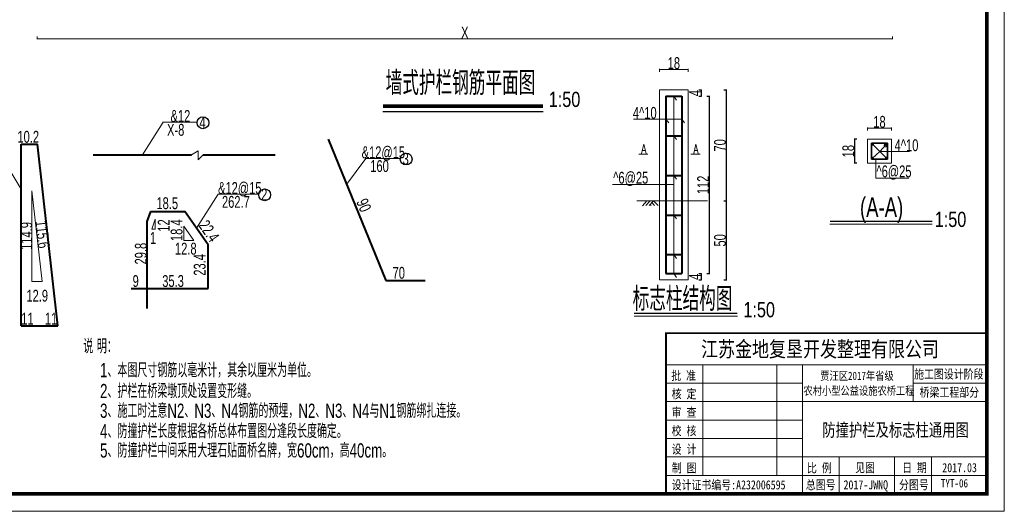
# Model space of a CAD drawing. Header units: inches. Extents: x 458935 to 468251, y 259207 to 260536.
# Tile 13 of 16: x 467008 to 468251, y 259207 to 259828. Entities that reach past the tile are written whole.
import ezdxf

# ---------------------------------------------------------------- set-up
doc = ezdxf.new("R2010")
doc.units = ezdxf.units.IN
doc.header["$MEASUREMENT"] = 0
doc.layers.get('0').update_dxf_attribs({"lineweight": 15})
for name, color, linetype in [('1', 7, 'Continuous'), ('2', 7, 'Continuous'), ('LOCKUP', 7, 'Continuous'), ('PUB_DIM', 3, 'Continuous')]:
    doc.layers.add(name, color=color, linetype=linetype)
for name, color, linetype, lineweight in [('BM1', 7, 'Continuous', 15), ('文字', 7, 'Continuous', 20), ('标注', 255, 'Continuous', 25), ('粗实线', 7, 'Continuous', 35), ('粗线', 1, 'Continuous', 40), ('细实线', 4, 'Continuous', 25), ('说明', 7, 'Continuous', 15)]:
    doc.layers.add(name, color=color, linetype=linetype, lineweight=lineweight)
doc.styles.add('3', font='txt.shx', dxfattribs={"width": 0.8, "height": 3, "bigfont": 'hztxt.shx'})
doc.styles.add('hz-e', font='hztxt_e.shx', dxfattribs={"width": 0.6, "height": 330, "bigfont": 'hztxt.shx'})
doc.styles.add('HZTXT', font='hztxt_e.shx', dxfattribs={"width": 0.75, "bigfont": 'hztxt.shx'})
doc.styles.get("Standard").update_dxf_attribs({"font": 'hztxt_e.shx', "width": 0.7, "bigfont": 'hztxt.shx'})
doc.styles.add('图框', font='SIMFANG.TTF', dxfattribs={"width": 0.8, "height": 4})
doc.dimstyles.new('ISO-100', dxfattribs={"dimscale": 5, "dimtxt": 10, "dimasz": 2, "dimexe": 1.25, "dimexo": 0.625, "dimtad": 1, "dimdsep": 46, "dimtxsty": 'Standard', "dimblk": 'ARCHTICK', "dimcen": 2.5, "dimclrd": 256, "dimadec": 0, "dimazin": 0, "dimtfac": 1, "dimtix": 1, "dimtmove": 0, "dimatfit": 3, "dimfxl": 6, "dimfxlon": 1, "dimarcsym": 0})

# ---------------------------------------------------------------- blocks, each defined once
blk = doc.blocks.new('_ArchTick')
at = {"color": 0, "linetype": 'ByBlock', "const_width": 0.15}
blk.add_lwpolyline([(-0.5, -0.5), (0.5, 0.5)], dxfattribs=at)
blk = doc.blocks.new('*D103')
at = {"layer": '细实线', "color": 0, "lineweight": -2}
for p, q in [((467896.8, 259739.7), (467900.4, 259739.7)), ((467896.8, 259599.7), (467900.4, 259599.7))]:
    blk.add_line(p, q, dxfattribs=at)
at = {"layer": '细实线', "lineweight": -2}
blk.add_line((467899.8, 259739.7), (467899.8, 259599.7), dxfattribs=at)
for p, rotation in [((467899.8, 259739.7), 90), ((467899.8, 259599.7), 270)]:
    blk.add_blockref('_ArchTick', p, dxfattribs=dict(at, rotation=rotation))
at = {"layer": '细实线', "color": 0, "insert": (467892, 259669.7), "char_height": 15, "attachment_point": 5, "rotation": 90}
blk.add_mtext('70', dxfattribs=at)
blk = doc.blocks.new('*D104')
at = {"layer": '细实线', "color": 0, "lineweight": -2}
for p, q in [((467896.8, 259599.7), (467900.4, 259599.7)), ((467896.8, 259499.7), (467900.4, 259499.7))]:
    blk.add_line(p, q, dxfattribs=at)
at = {"layer": '细实线', "lineweight": -2}
blk.add_line((467899.8, 259599.7), (467899.8, 259499.7), dxfattribs=at)
for p, rotation in [((467899.8, 259599.7), 90), ((467899.8, 259499.7), 270)]:
    blk.add_blockref('_ArchTick', p, dxfattribs=dict(at, rotation=rotation))
at = {"layer": '细实线', "color": 0, "insert": (467892, 259549.7), "char_height": 15, "attachment_point": 5, "rotation": 90}
blk.add_mtext('50', dxfattribs=at)
blk = doc.blocks.new('*D106')
at = {"layer": '细实线', "color": 0, "lineweight": -2}
for p, q in [((468064.8, 259677.4), (468061.2, 259677.4)), ((468064.8, 259647.4), (468061.2, 259647.4))]:
    blk.add_line(p, q, dxfattribs=at)
at = {"layer": '细实线', "lineweight": -2}
blk.add_line((468061.8, 259677.4), (468061.8, 259647.4), dxfattribs=at)
for p, rotation in [((468061.8, 259677.4), 90), ((468061.8, 259647.4), 270)]:
    blk.add_blockref('_ArchTick', p, dxfattribs=dict(at, rotation=rotation))
at = {"layer": '细实线', "color": 0, "insert": (468054, 259662.4), "char_height": 15, "attachment_point": 5, "rotation": 90}
blk.add_mtext('18', dxfattribs=at)
blk = doc.blocks.new('*D156')
at = {"layer": '细实线', "color": 0, "lineweight": -2}
for p, q in [((467865, 259739.7), (467868.6, 259739.7)), ((467865, 259731.7), (467868.6, 259731.7))]:
    blk.add_line(p, q, dxfattribs=at)
at = {"layer": '细实线', "lineweight": -2}
blk.add_line((467868, 259739.7), (467868, 259731.7), dxfattribs=at)
for p, rotation in [((467868, 259739.7), 90), ((467868, 259731.7), 270)]:
    blk.add_blockref('_ArchTick', p, dxfattribs=dict(at, rotation=rotation))
at = {"layer": '细实线', "color": 0, "insert": (467860.2, 259735.7), "char_height": 15, "attachment_point": 5, "rotation": 90}
blk.add_mtext('4', dxfattribs=at)
blk = doc.blocks.new('*D157')
at = {"layer": '细实线', "color": 0, "lineweight": -2}
for p, q in [((467875.4, 259731.7), (467879.1, 259731.7)), ((467875.4, 259507.7), (467879.1, 259507.7))]:
    blk.add_line(p, q, dxfattribs=at)
at = {"layer": '细实线', "lineweight": -2}
blk.add_line((467878.4, 259731.7), (467878.4, 259507.7), dxfattribs=at)
for p, rotation in [((467878.4, 259731.7), 90), ((467878.4, 259507.7), 270)]:
    blk.add_blockref('_ArchTick', p, dxfattribs=dict(at, rotation=rotation))
at = {"layer": '细实线', "color": 0, "insert": (467870.6, 259619.7), "char_height": 15, "attachment_point": 5, "rotation": 90}
blk.add_mtext('112', dxfattribs=at)
blk = doc.blocks.new('*D158')
at = {"layer": '细实线', "color": 0, "lineweight": -2}
for p, q in [((467865, 259507.7), (467868.6, 259507.7)), ((467865, 259499.7), (467868.6, 259499.7))]:
    blk.add_line(p, q, dxfattribs=at)
at = {"layer": '细实线', "lineweight": -2}
blk.add_line((467868, 259507.7), (467868, 259499.7), dxfattribs=at)
for p, rotation in [((467868, 259507.7), 90), ((467868, 259499.7), 270)]:
    blk.add_blockref('_ArchTick', p, dxfattribs=dict(at, rotation=rotation))
at = {"layer": '细实线', "color": 0, "insert": (467860.2, 259503.7), "char_height": 15, "attachment_point": 5, "rotation": 90}
blk.add_mtext('4', dxfattribs=at)
blk = doc.blocks.new('123123')
at = {"layer": 'BM1', "linetype": 'Continuous'}
for p in [(0, 3000.3), (-4242.8, 0)]:
    blk.add_line(p, (0, 0), dxfattribs=at)
at = {"layer": 'BM1', "color": 0, "linetype": 'Continuous'}
for p, q in [((0, 2970), (0, 0)), ((0, 2970), (0, 0)), ((0, 2970), (0, 0)), ((0, 2970), (0, 0)), ((0, 2970), (0, 0)), ((-964.6, 508.1), (-50, 508.1)), ((-964.6, 508.1), (-964.6, 50)), ((-964.6, 50), (-964.6, 508.1)), ((-964.6, 418), (-50, 418)), ((-859.5, 102.6), (-859.5, 418)), ((-649.2, 418), (-649.2, 102.6)), ((-575.7, 418), (-575.7, 50)), ((-260.3, 312.8), (-260.3, 418)), ((-964.6, 365.4), (-575.7, 365.4)), ((-260.3, 365.4), (-50, 365.4)), ((-964.6, 312.8), (-50, 312.8)), ((-964.6, 260.3), (-575.7, 260.3)), ((-964.6, 207.7), (-575.7, 207.7)), ((-964.6, 155.1), (-50, 155.1)), ((-470.5, 155.1), (-470.5, 50)), ((-312.8, 155.1), (-312.8, 50)), ((-207.7, 155.1), (-207.7, 102.6)), ((-207.7, 50), (-207.7, 155.1)), ((-964.6, 102.6), (-50, 102.6))]:
    blk.add_line(p, q, dxfattribs=at)
at = {"layer": 'BM1', "color": 0, "linetype": 'Continuous', "const_width": 10}
blk.add_lwpolyline([(-4075, 50), (-4075, 2920), (-50, 2920), (-50, 50)], close=True, dxfattribs=at)
at = {"layer": 'BM1', "color": 0, "linetype": 'Continuous', "const_width": 5.26}
blk.add_lwpolyline([(-50, 508.1), (-964.6, 508.1), (-964.6, 50)], dxfattribs=at)
at = {"layer": '1', "color": 7, "linetype": 'Continuous', "style": '图框', "width": 0.8}
for s, height, p in [('江苏金地复垦开发整理有限公司 ', 44.412, (-864.8, 440.6)), ('批 准', 25.91, (-949.9, 374.3)), ('贾汪区2017年省级', 23.55, (-524.9, 374.6)), ('核 定', 25.91, (-948.6, 322)), ('农村小型公益设施农桥工程', 23.552, (-572.7, 332)), ('审 查', 25.91, (-948.6, 269.4)), ('校 核', 25.91, (-948.6, 216.9)), ('设 计', 25.91, (-948.6, 164.3)), ('制 图', 25.91, (-948.3, 111)), ('日 期', 25.91, (-291.5, 111.6)), ('比 例', 25.91, (-562.8, 110.7)), ('见图', 25.91, (-425.5, 111.6)), ('2017.03', 25.91, (-176.9, 111.6)), ('设计证书编号:A232006595 ', 25.907, (-948.6, 62.5)), ('总图号', 25.91, (-566.2, 62.7)), ('2017-JWNQ', 25.91, (-458.5, 62.7)), ('分图号', 25.91, (-300.2, 62.7))]:
    blk.add_text(s, height=height, dxfattribs=at).set_placement(p)
at = {"layer": '1', "color": 7, "linetype": 'Continuous', "char_height": 25.91, "width": 215.182, "attachment_point": 5, "style": '图框'}
for s, insert in [('施工图设计阶段', (-158.3, 390.1)), ('桥梁工程部分', (-156.7, 338.1))]:
    blk.add_mtext(s, dxfattribs=dict(at, insert=insert))
blk = doc.blocks.new('k')
at = {"layer": 'LOCKUP', "xscale": 0.9939999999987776, "yscale": 0.9940000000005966, "zscale": 0.9939999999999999}
blk.add_blockref('123123', (4217.4, 0), dxfattribs=at)

msp = doc.modelspace()

# ---------------------------------------------------------------- hatches: boundary and pattern name
for points in [[(468083.354, 259671, 0.27580107), (468083.994, 259669.927), (468085.152, 259669.927, 0.27580107), (468085.793, 259671, 1)], [(468100.671, 259670.924, 0.27580107), (468101.312, 259669.851), (468102.469, 259669.851, 0.27580107), (468103.11, 259670.924, 1)], [(468083.265, 259653.607, 0.27580107), (468083.906, 259652.533), (468085.063, 259652.533, 0.27580107), (468085.704, 259653.607, 1)], [(468100.744, 259653.754, 0.27580107), (468101.385, 259652.68), (468102.542, 259652.68, 0.27580107), (468103.183, 259653.754, 1)]]:
    msp.add_hatch(color=256).paths.add_polyline_path(points)

# ---------------------------------------------------------------- linework, layer by layer
for p, q in [((467815.682, 259739.692), (467851.682, 259739.692)), ((467815.682, 259739.692), (467815.682, 259599.692)), ((467851.682, 259739.692), (467851.682, 259499.692)), ((467833.682, 259731.692), (467833.682, 259507.692)), ((467833.682, 259731.692), (467837.151, 259726.945)), ((467162.441, 259657.542), (467188.832, 259698.913)), ((467187.967, 259698.913), (467231.528, 259698.913)), ((467188.832, 259698.913), (467231.528, 259698.913)), ((467782.644, 259702.748), (467843.682, 259702.748)), ((467823.682, 259702.748), (467827.151, 259698.001)), ((467843.682, 259702.748), (467847.151, 259698.001)), ((467833.682, 259681.692), (467837.151, 259676.945)), ((468078.312, 259677.366), (468108.312, 259677.366)), ((468078.312, 259677.366), (468078.312, 259647.366)), ((468108.312, 259677.366), (468108.312, 259647.366)), ((467233.109, 259662.671), (467224.481, 259657.542)), ((467233.109, 259662.671), (467233.109, 259651.216)), ((468093.937, 259661.873), (468084.484, 259653.607)), ((468084.573, 259671), (468093.937, 259661.873)), ((468093.937, 259661.873), (468101.89, 259670.924)), ((468093.937, 259661.873), (468101.964, 259653.754)), ((468093.937, 259661.873), (468131.025, 259661.873)), ((467233.109, 259651.216), (467239.079, 259657.542)), ((467420.388, 259620.143), (467444.594, 259653.118)), ((467444.594, 259653.118), (467488.155, 259653.118)), ((467445.459, 259653.118), (467488.155, 259653.118)), ((467789.541, 259658.392), (467800.998, 259658.392)), ((467855.27, 259658.392), (467866.727, 259658.392)), ((468108.312, 259647.366), (468078.312, 259647.366)), ((468088.54, 259652.366), (468088.54, 259628.212)), ((466993.154, 259641.787), (467009.518, 259614.33)), ((467833.682, 259631.692), (467833.682, 259620.22)), ((467833.682, 259631.692), (467837.151, 259626.945)), ((468088.54, 259628.212), (468130.206, 259628.212)), ((467023.085, 259497.536), (467023.085, 259612.436)), ((467035.985, 259497.536), (467023.085, 259612.436)), ((467756.114, 259620.22), (467833.682, 259620.22)), ((467230.833, 259565.181), (467258.205, 259607.924)), ((467258.205, 259607.924), (467309.458, 259607.924)), ((467786.74, 259599.692), (467876.315, 259599.692)), ((467799.476, 259599.692), (467793.96, 259593.41)), ((467803.691, 259599.692), (467798.251, 259593.55)), ((467807.906, 259599.692), (467802.438, 259593.55)), ((467807.906, 259599.692), (467813.702, 259593.55)), ((467815.682, 259599.692), (467815.682, 259499.692)), ((467803.741, 259595.013), (467805.122, 259593.55)), ((467805.823, 259597.352), (467809.412, 259593.55)), ((467178.764, 259576.479), (467174.308, 259563.914)), ((467178.764, 259576.479), (467178.764, 259563.914)), ((467833.682, 259581.692), (467837.151, 259576.945)), ((467174.308, 259563.914), (467178.764, 259563.914)), ((467227.516, 259549.656), (467215.013, 259567.66)), ((467215.013, 259567.66), (467215.013, 259549.656)), ((467227.516, 259549.656), (467215.013, 259549.656)), ((467833.682, 259531.692), (467837.151, 259526.945)), ((467815.682, 259499.692), (467851.682, 259499.692)), ((467833.682, 259507.692), (467837.151, 259502.945)), ((467023.085, 259497.536), (467035.985, 259497.536))]:
    msp.add_line(p, q)
at = {"color": 7}
for points in [[(468030.664, 259569.94), (468160.011, 259569.94)], [(467783.344, 259453.867), (467913.899, 259453.867)]]:
    msp.add_lwpolyline(points, dxfattribs=at)
for centre in [(468084.573, 259671), (468101.89, 259670.924), (468084.484, 259653.607), (468101.964, 259653.754)]:
    msp.add_circle(centre, 1.22)
at = {"layer": '2', "color": 7, "linetype": 'Continuous'}
for centre in [(467238.994, 259698.206), (467495.621, 259652.41), (467316.925, 259607.216)]:
    msp.add_circle(centre, 7.5, dxfattribs=at)
at = {"layer": 'PUB_DIM', "color": 1, "const_width": 1.75}
for points in [[(468030.664, 259573.69), (468160.011, 259573.69)], [(467783.344, 259457.617), (467913.899, 259457.617)]]:
    msp.add_lwpolyline(points, dxfattribs=at)
at = {"layer": '标注'}
msp.add_line((467466.192, 259712.593), (467668.463, 259712.593), dxfattribs=at)
at = {"layer": '标注', "const_width": 4.8}
msp.add_lwpolyline([(467466.192, 259719.172), (467668.463, 259719.172)], dxfattribs=at)
at = {"layer": '粗实线'}
for p, q in [((468083.312, 259672.366), (468103.312, 259672.366)), ((468083.312, 259672.366), (468083.312, 259652.366)), ((468100.807, 259672.366), (468099.263, 259669.25)), ((468103.312, 259672.366), (468103.312, 259652.366)), ((468103.312, 259670.055), (468101.013, 259667.461)), ((468103.312, 259652.366), (468083.312, 259652.366))]:
    msp.add_line(p, q, dxfattribs=at)
at = {"layer": '粗线'}
for p, q in [((467823.682, 259731.692), (467843.682, 259731.692)), ((467823.682, 259731.692), (467823.682, 259507.692)), ((467843.682, 259731.692), (467843.682, 259507.692)), ((467396.95, 259677.447), (467469.9, 259499.09)), ((467823.682, 259681.692), (467843.682, 259681.692)), ((467009.518, 259441.568), (467009.518, 259671.368)), ((467009.518, 259671.368), (467029.918, 259671.368)), ((467055.718, 259441.568), (467029.918, 259671.368)), ((467100.401, 259657.542), (467224.481, 259657.542)), ((467239.079, 259657.542), (467330.314, 259657.542)), ((467823.682, 259631.692), (467843.682, 259631.692)), ((467172.743, 259586.219), (467168.288, 259573.654)), ((467172.743, 259586.219), (467216.223, 259586.219)), ((467245.443, 259544.142), (467216.223, 259586.219)), ((467168.288, 259573.654), (467168.288, 259463.671)), ((467823.682, 259581.692), (467843.682, 259581.692)), ((467245.443, 259488.739), (467245.443, 259544.142)), ((467823.682, 259531.692), (467843.682, 259531.692)), ((467469.9, 259499.09), (467519.569, 259499.09)), ((467823.682, 259507.692), (467843.682, 259507.692)), ((467148.332, 259488.739), (467245.443, 259488.739)), ((467009.518, 259441.568), (467055.718, 259441.568))]:
    msp.add_line(p, q, dxfattribs=at)

# ---------------------------------------------------------------- block references
at = {"layer": '细实线', "xscale": 0.4454999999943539, "yscale": 0.4454999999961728, "zscale": 0.4455000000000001}
msp.add_blockref('k', (466372.122, 259207.455), dxfattribs=at)

# ---------------------------------------------------------------- texts
for s, height, style, width, p in [('&12', 15, 'hz-e', 0.7, (467198.003, 259699.251)), ('4^ 10', 15, 'hz-e', 0.7, (467781.914, 259703.205)), ('X-8', 15, 'hz-e', 0.7, (467193.639, 259681.81)), ('4', 15, 'hz-e', 0.7, (467234.492, 259691.002)), ('10.2', 15, 'hz-e', 0.7, (467004.688, 259673.004)), ('4^ 10', 15, 'hz-e', 0.7, (468112.438, 259662.329)), ('&12@15', 15, 'hz-e', 0.7, (467439.376, 259653.455)), ('3', 15, 'hz-e', 0.7, (467491.119, 259645.206)), ('160', 15, 'hz-e', 0.7, (467450.266, 259636.014)), ('^ 6@25', 15, 'hz-e', 0.7, (467757.073, 259621.325)), ('^ 6@25', 15, 'hz-e', 0.7, (468089.499, 259629.317)), ('&12@15', 15, 'hz-e', 0.7, (467258.048, 259608.261)), ('2', 15, 'hz-e', 0.7, (467312.422, 259600.012)), ('18.5', 15, 'hz-e', 0.7, (467180.25, 259589.104)), ('262.7', 15, 'hz-e', 0.7, (467263.012, 259590.82)), ('1', 15, 'hz-e', 0.7, (467172.122, 259545.247)), ('12.8', 15, 'hz-e', 0.7, (467203.668, 259531.747)), ('70', 15, 'hz-e', 0.7, (467478.445, 259501.182)), ('9', 15, 'hz-e', 0.7, (467150.154, 259490.832)), ('35.3', 15, 'hz-e', 0.7, (467187.565, 259490.832)), ('12.9', 15, 'hz-e', 0.7, (467016.035, 259472.278)), ('11', 15, 'hz-e', 0.7, (467009.518, 259443.29)), ('11', 15, 'hz-e', 0.7, (467039.342, 259443.29)), ('TYT-06', 10.5, '图框', 0.8, (468170.851, 259237.66))]:
    msp.add_text(s, height=height, dxfattribs=dict(style=style, width=width)).set_placement(p)
at = {"style": 'hz-e', "width": 0.7}
for s, rotation, p in [('90', 292.535044, (467432.263, 259598.447)), ('114.9', 90, (467023.457, 259537.736)), ('115.6', 276.40586, (467027.081, 259573.953)), ('12', 90, (467196.913, 259560.678)), ('18.4', 90, (467213.151, 259548.877)), ('22.4', 304.777831, (467232.745, 259568.429)), ('29.8', 90, (467167.996, 259519.244)), ('23.4', 90, (467242.368, 259505.031))]:
    msp.add_text(s, height=15, rotation=rotation, dxfattribs=at).set_placement(p)
at = {"layer": '文字', "color": 0, "style": 'hz-e', "width": 0.7}
for s, height, p in [('墙式护栏钢筋平面图', 30, (467469.68, 259733.274)), ('(A-A)', 25, (468068.708, 259579.143)), ('标志柱结构图', 30, (467781.606, 259460.602))]:
    msp.add_text(s, height=height, dxfattribs=at).set_placement(p)
at = {"layer": '标注', "style": 'HZTXT'}
for s, height, width, p in [('1:50', 19.2, 0.8, (467675.568, 259718.163)), ('1:50', 19.2, 0.8, (468162.994, 259566.595)), ('1:50', 19.2, 0.8, (467921.373, 259452.506)), ('说 明：', 18, 0.7, (467087.837, 259406.947)), ('1、本图尺寸钢筋以毫米计，其余以厘米为单位。', 18, 0.7, (467109.005, 259376.706)), ('2、护栏在桥梁墩顶处设置变形缝。', 18, 0.7, (467109.005, 259350.381)), ('3、施工时注意N2、N3、N4钢筋的预埋，N2、N3、N4与N1钢筋绑扎连接。', 18, 0.7, (467109.005, 259325.494)), ('4、防撞护栏长度根据各桥总体布置图分逢段长度确定。', 18, 0.7, (467109.038, 259299.809)), ('5、防撞护栏中间采用大理石贴面桥名牌，宽60cm，高40cm。', 18, 0.7, (467109.038, 259275.346))]:
    msp.add_text(s, height=height, dxfattribs=dict(at, width=width)).set_placement(p)
at = {"layer": '粗实线', "ltscale": 3, "style": '图框', "width": 0.75}
msp.add_text('防撞护栏及标志柱通用图', height=16.44624, dxfattribs=at).set_placement((468021.048, 259302.011))
at = {"layer": '说明', "style": '3', "width": 0.72}
for p in [(467792.629, 259659.455), (467858.358, 259659.455)]:
    msp.add_text('A', height=11.7, dxfattribs=at).set_placement(p)

# ---------------------------------------------------------------- dimensions: what is measured, and where the dimension line sits
at = {"layer": '细实线'}
for base, p1, p2, text in [((468109.595, 259804.307), (467029.657, 259816.109), (468109.595, 259816.109), 'X'), ((468108.312, 259691.46), (468078.312, 259677.366), (468108.312, 259677.366), '18')]:
    msp.add_linear_dim(base=base, p1=p1, p2=p2, text=text, dimstyle='ISO-100', override={"dimscale": 0.5, "dimtxt": 30, "dimlfac": 0.5}, dxfattribs=at).render()
msp.add_linear_dim(base=(467851.682, 259765.676), p1=(467815.682, 259739.692), p2=(467851.682, 259739.692), dimstyle='ISO-100', override={"dimscale": 0.5, "dimtxt": 30, "dimlfac": 0.5}, dxfattribs=at).render()
for base, p1, p2, picture, middle in [((467867.967, 259731.692), (467851.682, 259739.692), (467843.682, 259731.692), '*D156', (467867.967, 259735.692)), ((467867.967, 259499.692), (467843.682, 259507.692), (467851.682, 259499.692), '*D158', (467867.967, 259503.692))]:
    dim = msp.add_linear_dim(base=base, p1=p1, p2=p2, angle=90, dimstyle='ISO-100', override={"dimscale": 0.5, "dimtxt": 30, "dimlfac": 0.5}, dxfattribs=at)
    dim.commit()
    dim.dimension.update_dxf_attribs({"geometry": picture, "text_midpoint": middle, "dimtype": 160})
for base, p1, p2, picture, middle in [((467899.822, 259599.692), (467860.01, 259739.692), (467874.085, 259599.692), '*D103', (467892.009, 259669.692)), ((467878.434, 259507.692), (467843.682, 259731.692), (467843.682, 259507.692), '*D157', (467870.621, 259619.692)), ((467899.822, 259499.692), (467874.085, 259599.692), (467820.685, 259499.692), '*D104', (467892.009, 259549.692))]:
    dim = msp.add_linear_dim(base=base, p1=p1, p2=p2, angle=90, dimstyle='ISO-100', override={"dimscale": 0.5, "dimtxt": 30, "dimlfac": 0.5}, dxfattribs=at)
    dim.commit()
    dim.dimension.update_dxf_attribs({"geometry": picture, "text_midpoint": middle})
dim = msp.add_linear_dim(base=(468061.779, 259647.366), p1=(468092.978, 259677.366), p2=(468092.978, 259647.366), angle=90, text='18', dimstyle='ISO-100', override={"dimscale": 0.5, "dimtxt": 30, "dimlfac": 0.5}, dxfattribs=at)
dim.commit()
dim.dimension.update_dxf_attribs({"geometry": '*D106', "text_midpoint": (468053.966, 259662.366)})

doc.saveas('drawing.dxf')
